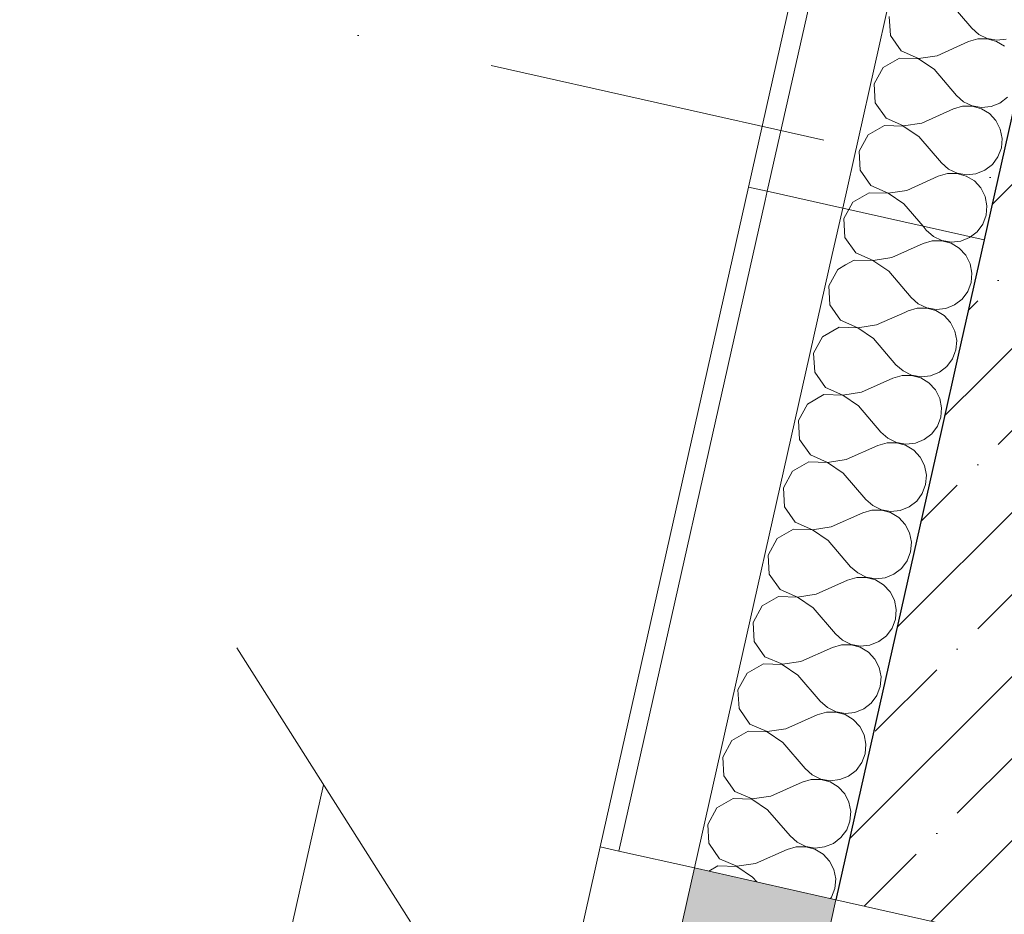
# Model space of a CAD drawing. Header units: millimetres. Extents: x -6990425 to -6520160, y 6117771 to 6220266.
# Tile 73 of 115: x -6927233 to -6926214, y 6145394 to 6146320. Entities that reach past the tile are written whole.
import ezdxf
from ezdxf.enums import TextEntityAlignment as Align

# ---------------------------------------------------------------- set-up
doc = ezdxf.new("R2010")
doc.units = ezdxf.units.MM
doc.header["$MEASUREMENT"] = 0
doc.linetypes.add('Штрихпунктирная', pattern=[670.277762, 352.777767, -176.388884, 0, -141.111112])
for name, color, linetype in [('АР-Стены_внешние_.АР', 7, 'Continuous'), ('АР-Чертеж-Оси_Осевые размеры.АР', 7, 'Continuous'), ('АР-Чертеж-Размеры.АР', 7, 'Continuous')]:
    doc.layers.add(name, color=color, linetype=linetype)
for name, color, linetype, lineweight in [('АР-Стены_внешние_.АР_Ном._пера__1', 7, 'Continuous', 30), ('АР-Стены_внешние_.АР_Ном._пера__120', 7, 'Continuous', 0), ('АР-Чертеж-Оси_Осевые размеры.АР_Ном._пера__120', 7, 'Continuous', 0), ('Окна Archicad_Ном._пера__120', 7, 'Continuous', 0)]:
    doc.layers.add(name, color=color, linetype=linetype, lineweight=lineweight)
doc.styles.add('РЎР“Р•РќР•Р\xa0Р\x98Р\xa0_РЎРўР\x98Р›Р¬_2', font='GOTHIC.TTF')
doc.dimstyles.new('СГЕНЕРИР_СТИЛЬ__3', dxfattribs={"dimtxt": 150, "dimasz": 237.5, "dimexe": 0.18, "dimexo": 0.0625, "dimgap": 0, "dimtad": 1, "dimdec": 0, "dimzin": 0, "dimdsep": 46, "dimtxsty": 'РЎР“Р•РќР•Р\xa0Р\x98Р\xa0_РЎРўР\x98Р›Р¬_2', "dimblk": 'ARROWHEAD_6', "dimblk1": 'ARROWHEAD_6', "dimblk2": 'ARROWHEAD_6', "dimcen": 0.09, "dimse1": 1, "dimse2": 1, "dimclrd": 7, "dimclre": 7, "dimclrt": 7, "dimazin": 0, "dimtfac": 1, "dimtdec": 4, "dimtmove": 0, "dimatfit": 3, "dimfxl": 1, "dimtolj": 1, "dimtzin": 0, "dimarcsym": 0})
doc.dimstyles.new('СГЕНЕРИР_СТИЛЬ__4', dxfattribs={"dimtxt": 150, "dimasz": 142.5, "dimexe": 0.18, "dimexo": 0.0625, "dimgap": 0, "dimtad": 1, "dimdec": 0, "dimzin": 0, "dimdsep": 46, "dimtxsty": 'РЎР“Р•РќР•Р\xa0Р\x98Р\xa0_РЎРўР\x98Р›Р¬_2', "dimblk": 'ARROWHEAD_6', "dimblk1": 'ARROWHEAD_6', "dimblk2": 'ARROWHEAD_6', "dimcen": 0.09, "dimse1": 1, "dimse2": 1, "dimclrd": 7, "dimclre": 7, "dimclrt": 7, "dimazin": 0, "dimtfac": 1, "dimtdec": 4, "dimtmove": 0, "dimatfit": 3, "dimfxl": 1, "dimtolj": 1, "dimtzin": 0, "dimarcsym": 0})
pattern_1 = [(45, (-6566190.34, 6562677.8), (-84.852814, 84.852814), []), (45, (-6566232.77, 6562720.22), (-84.852814, 84.852814), [90, -30, 0, -30])]

# ---------------------------------------------------------------- blocks, each defined once
blk = doc.blocks.new('*X43', base_point=(-6566190.3, 6562677.8))
at = {"layer": 'АР-Стены_внешние_.АР_Ном._пера__1', "color": 7, "linetype": 'Continuous', "lineweight": 0}
for p, q in [((-7153881.9, 6146338.9), (-7153858.7, 6146311.8)), ((-7153943.9, 6146323.6), (-7153942.8, 6146304.1)), ((-7153858.7, 6146311.8), (-7153851.4, 6146305.2)), ((-7153942.8, 6146304.1), (-7153931.7, 6146288.1)), ((-7153894.4, 6146283.2), (-7153861.9, 6146297.8)), ((-7153852.4, 6146300.6), (-7153861.9, 6146297.8)), ((-7153842.6, 6146300.7), (-7153852.4, 6146300.6)), ((-7153851.4, 6146305.2), (-7153842.5, 6146300.9)), ((-7153833.1, 6146298), (-7153842.6, 6146300.7)), ((-7153842.5, 6146300.9), (-7153832.8, 6146299.2)), ((-7153824.6, 6146292.9), (-7153833.1, 6146298)), ((-7153832.8, 6146299.2), (-7153823, 6146300.3)), ((-7153931.7, 6146288.1), (-7153913.8, 6146280.3)), ((-7153933.3, 6146280.7), (-7153950.3, 6146271)), ((-7153913.8, 6146280.1), (-7153933.3, 6146280.7)), ((-7153913.8, 6146280.3), (-7153894.4, 6146283.2)), ((-7153897.6, 6146269.2), (-7153913.8, 6146280.1)), ((-7153950.3, 6146271), (-7153959.6, 6146253.9)), ((-7153897.6, 6146269.2), (-7153874.4, 6146242.1)), ((-7153959.6, 6146253.9), (-7153958.5, 6146234.4)), ((-7153874.4, 6146242.1), (-7153867, 6146235.5)), ((-7153829.5, 6146234.2), (-7153821.7, 6146240.3)), ((-7153958.5, 6146234.4), (-7153947.3, 6146218.4)), ((-7153910.1, 6146213.5), (-7153877.5, 6146228.1)), ((-7153868.1, 6146230.9), (-7153877.5, 6146228.1)), ((-7153858.2, 6146231), (-7153868.1, 6146230.9)), ((-7153867, 6146235.5), (-7153858.1, 6146231.2)), ((-7153848.7, 6146228.3), (-7153858.2, 6146231)), ((-7153858.1, 6146231.2), (-7153848.4, 6146229.6)), ((-7153840.3, 6146223.2), (-7153848.7, 6146228.3)), ((-7153848.4, 6146229.6), (-7153838.6, 6146230.6)), ((-7153838.6, 6146230.6), (-7153829.5, 6146234.2)), ((-7153947.3, 6146218.4), (-7153929.4, 6146210.6)), ((-7153833.6, 6146216), (-7153840.3, 6146223.2)), ((-7153829.1, 6146207.2), (-7153833.6, 6146216)), ((-7153949, 6146211), (-7153965.9, 6146201.3)), ((-7153929.5, 6146210.4), (-7153949, 6146211)), ((-7153913.2, 6146199.5), (-7153929.5, 6146210.4)), ((-7153929.4, 6146210.6), (-7153910.1, 6146213.5)), ((-7153827.2, 6146197.5), (-7153829.1, 6146207.2)), ((-7153965.9, 6146201.3), (-7153975.2, 6146184.2)), ((-7153913.2, 6146199.5), (-7153890, 6146172.4)), ((-7153828, 6146187.7), (-7153827.2, 6146197.5)), ((-7153831.5, 6146178.5), (-7153828, 6146187.7)), ((-7153975.2, 6146184.2), (-7153974.2, 6146164.7)), ((-7153837.3, 6146170.6), (-7153831.5, 6146178.5)), ((-7153890, 6146172.4), (-7153882.7, 6146165.8)), ((-7153882.7, 6146165.8), (-7153873.8, 6146161.6)), ((-7153845.1, 6146164.6), (-7153837.3, 6146170.6)), ((-7153974.2, 6146164.7), (-7153963, 6146148.7)), ((-7153925.7, 6146143.8), (-7153893.2, 6146158.4)), ((-7153883.7, 6146161.2), (-7153893.2, 6146158.4)), ((-7153873.9, 6146161.3), (-7153883.7, 6146161.2)), ((-7153864.4, 6146158.6), (-7153873.9, 6146161.3)), ((-7153873.8, 6146161.6), (-7153864.1, 6146159.9)), ((-7153855.9, 6146153.5), (-7153864.4, 6146158.6)), ((-7153864.1, 6146159.9), (-7153854.3, 6146160.9)), ((-7153854.3, 6146160.9), (-7153845.1, 6146164.6)), ((-7153963, 6146148.7), (-7153945.1, 6146141)), ((-7153849.2, 6146146.3), (-7153855.9, 6146153.5)), ((-7153844.8, 6146137.5), (-7153849.2, 6146146.3)), ((-7153964.6, 6146141.3), (-7153981.6, 6146131.6)), ((-7153945.1, 6146140.7), (-7153964.6, 6146141.3)), ((-7153945.1, 6146141), (-7153925.7, 6146143.8)), ((-7153928.9, 6146129.9), (-7153945.1, 6146140.7)), ((-7153842.9, 6146127.9), (-7153844.8, 6146137.5)), ((-7153981.6, 6146131.6), (-7153985.8, 6146123.8)), ((-7153928.9, 6146129.9), (-7153909, 6146106.6)), ((-7153843.7, 6146118), (-7153842.9, 6146127.9)), ((-7153847.1, 6146108.8), (-7153843.7, 6146118)), ((-7153853, 6146100.9), (-7153847.1, 6146108.8)), ((-7153859.9, 6146095.5), (-7153853, 6146100.9))]:
    blk.add_line(p, q, dxfattribs=at)
blk = doc.blocks.new('Стена_24_5', base_point=(-7153845.8, 6146092.4))
at = {"layer": 'АР-Стены_внешние_.АР_Ном._пера__1', "color": 7, "linetype": 'Continuous', "lineweight": 0}
for p, q in [((-7153763.4, 6147508.9), (-7154070.2, 6146142.8)), ((-7153685.3, 6147491.4), (-7153992.1, 6146125.2))]:
    blk.add_line(p, q, dxfattribs=at)
at = {"layer": 'АР-Стены_внешние_.АР_Ном._пера__1', "color": 7, "linetype": 'Continuous', "lineweight": 0, "flags": 128}
for points in [[(-7153782.9, 6147513.3), (-7154089.7, 6146147.2)], [(-7153845.8, 6146092.4), (-7153538.9, 6147458.5)]]:
    blk.add_lwpolyline(points, dxfattribs=at)
at = {"layer": 'АР-Стены_внешние_.АР', "color": 7, "lineweight": 0}
blk.add_blockref('*X43', (-6566190.3, 6562677.8), dxfattribs=at)
blk = doc.blocks.new('*X87', base_point=(-6566190.3, 6562677.8))
at = {"layer": 'АР-Стены_внешние_.АР_Ном._пера__1', "color": 7, "linetype": 'Continuous', "lineweight": 0}
for p, q in [((-7153985.8, 6146123.8), (-7153990.9, 6146114.5)), ((-7153990.9, 6146114.5), (-7153989.8, 6146095)), ((-7153909, 6146106.6), (-7153905.7, 6146102.7)), ((-7153989.8, 6146095), (-7153978.6, 6146079)), ((-7153905.7, 6146102.7), (-7153898.3, 6146096.1)), ((-7153898.3, 6146096.1), (-7153889.5, 6146091.9)), ((-7153869.9, 6146091.2), (-7153860.8, 6146094.9)), ((-7153860.8, 6146094.9), (-7153859.9, 6146095.5)), ((-7153941.4, 6146074.1), (-7153908.8, 6146088.7)), ((-7153899.4, 6146091.5), (-7153908.8, 6146088.7)), ((-7153889.5, 6146091.6), (-7153899.4, 6146091.5)), ((-7153889.5, 6146091.9), (-7153879.7, 6146090.2)), ((-7153880, 6146089), (-7153889.5, 6146091.6)), ((-7153871.6, 6146083.8), (-7153880, 6146089)), ((-7153879.7, 6146090.2), (-7153869.9, 6146091.2)), ((-7153864.9, 6146076.6), (-7153871.6, 6146083.8)), ((-7153978.6, 6146079), (-7153960.7, 6146071.3)), ((-7153960.7, 6146071.3), (-7153941.4, 6146074.1)), ((-7153860.4, 6146067.8), (-7153864.9, 6146076.6)), ((-7153980.3, 6146071.6), (-7153989.2, 6146066.6)), ((-7153960.8, 6146071), (-7153980.3, 6146071.6)), ((-7153944.5, 6146060.2), (-7153960.8, 6146071)), ((-7153858.5, 6146058.2), (-7153860.4, 6146067.8)), ((-7153944.5, 6146060.2), (-7153921.4, 6146033)), ((-7153859.3, 6146048.3), (-7153858.5, 6146058.2)), ((-7153862.8, 6146039.1), (-7153859.3, 6146048.3)), ((-7153921.4, 6146033), (-7153914, 6146026.4)), ((-7153868.7, 6146031.2), (-7153862.8, 6146039.1)), ((-7153914, 6146026.4), (-7153905.1, 6146022.2)), ((-7153885.6, 6146021.5), (-7153876.5, 6146025.2)), ((-7153876.5, 6146025.2), (-7153868.7, 6146031.2)), ((-7153927.9, 6146017.5), (-7153924.5, 6146019.1)), ((-7153915, 6146021.8), (-7153924.5, 6146019.1)), ((-7153905.2, 6146021.9), (-7153915, 6146021.8)), ((-7153895.7, 6146019.3), (-7153905.2, 6146021.9)), ((-7153905.1, 6146022.2), (-7153895.4, 6146020.5)), ((-7153887.3, 6146014.1), (-7153895.7, 6146019.3)), ((-7153895.4, 6146020.5), (-7153885.6, 6146021.5)), ((-7153880.6, 6146006.9), (-7153887.3, 6146014.1)), ((-7153876.1, 6145998.1), (-7153880.6, 6146006.9)), ((-7153874.2, 6145988.5), (-7153876.1, 6145998.1)), ((-7153875, 6145978.7), (-7153874.2, 6145988.5)), ((-7153876, 6145975.9), (-7153875, 6145978.7))]:
    blk.add_line(p, q, dxfattribs=at)
blk = doc.blocks.new('*X88', base_point=(-6566190.3, 6562677.8))
at = {"layer": 'АР-Стены_внешние_.АР_Ном._пера__1', "color": 7, "linetype": 'Continuous', "lineweight": 0}
for p, q in [((-7153989.2, 6146066.6), (-7153997.2, 6146062)), ((-7153997.2, 6146062), (-7154006.5, 6146044.8)), ((-7154006.5, 6146044.8), (-7154005.5, 6146025.3)), ((-7154005.5, 6146025.3), (-7153994.3, 6146009.3)), ((-7153957.1, 6146004.4), (-7153927.9, 6146017.5)), ((-7153994.3, 6146009.3), (-7153976.4, 6146001.6)), ((-7153976.4, 6146001.6), (-7153957.1, 6146004.4)), ((-7154012.9, 6145992.3), (-7154022.2, 6145975.1)), ((-7153995.9, 6146002), (-7154012.9, 6145992.3)), ((-7153976.4, 6146001.3), (-7153995.9, 6146002)), ((-7153960.2, 6145990.5), (-7153976.4, 6146001.3)), ((-7153960.2, 6145990.5), (-7153937, 6145963.3)), ((-7154022.2, 6145975.1), (-7154021.1, 6145955.6)), ((-7153878.5, 6145969.4), (-7153876, 6145975.9)), ((-7153937, 6145963.3), (-7153929.6, 6145956.8)), ((-7153892.1, 6145955.5), (-7153884.3, 6145961.5)), ((-7153884.3, 6145961.5), (-7153878.5, 6145969.4)), ((-7154021.1, 6145955.6), (-7154009.9, 6145939.6)), ((-7153930.7, 6145952.1), (-7153940.1, 6145949.4)), ((-7153920.8, 6145952.2), (-7153930.7, 6145952.1)), ((-7153929.6, 6145956.8), (-7153920.8, 6145952.5)), ((-7153920.8, 6145952.5), (-7153911.1, 6145950.8)), ((-7153911.3, 6145949.6), (-7153920.8, 6145952.2)), ((-7153911.1, 6145950.8), (-7153901.3, 6145951.8)), ((-7153901.3, 6145951.8), (-7153892.1, 6145955.5)), ((-7153972.7, 6145934.7), (-7153940.1, 6145949.4)), ((-7153902.9, 6145944.5), (-7153911.3, 6145949.6)), ((-7153896.2, 6145937.2), (-7153902.9, 6145944.5)), ((-7154011.6, 6145932.3), (-7154028.5, 6145922.6)), ((-7153992.1, 6145931.6), (-7154011.6, 6145932.3)), ((-7154009.9, 6145939.6), (-7153992, 6145931.9)), ((-7153975.8, 6145920.8), (-7153992.1, 6145931.6)), ((-7153992, 6145931.9), (-7153972.7, 6145934.7)), ((-7153891.7, 6145928.4), (-7153896.2, 6145937.2)), ((-7154028.5, 6145922.6), (-7154037.9, 6145905.4)), ((-7153975.8, 6145920.8), (-7153952.7, 6145893.6)), ((-7153889.8, 6145918.8), (-7153891.7, 6145928.4)), ((-7153890.6, 6145909), (-7153889.8, 6145918.8)), ((-7154037.9, 6145905.4), (-7154036.8, 6145885.9)), ((-7153894.1, 6145899.7), (-7153890.6, 6145909)), ((-7153952.7, 6145893.6), (-7153945.3, 6145887.1)), ((-7153907.8, 6145885.8), (-7153900, 6145891.8)), ((-7153900, 6145891.8), (-7153894.1, 6145899.7)), ((-7154036.8, 6145885.9), (-7154025.6, 6145869.9)), ((-7153946.3, 6145882.4), (-7153955.8, 6145879.7)), ((-7153936.5, 6145882.5), (-7153946.3, 6145882.4)), ((-7153945.3, 6145887.1), (-7153936.4, 6145882.8)), ((-7153927, 6145879.9), (-7153936.5, 6145882.5)), ((-7153936.4, 6145882.8), (-7153926.7, 6145881.1)), ((-7153918.6, 6145874.8), (-7153927, 6145879.9)), ((-7153926.7, 6145881.1), (-7153916.9, 6145882.1)), ((-7153916.9, 6145882.1), (-7153907.8, 6145885.8)), ((-7154025.6, 6145869.9), (-7154007.7, 6145862.2)), ((-7153988.4, 6145865), (-7153955.8, 6145879.7)), ((-7153911.9, 6145867.5), (-7153918.6, 6145874.8)), ((-7154027.2, 6145862.6), (-7154044.2, 6145852.9)), ((-7154007.7, 6145861.9), (-7154027.2, 6145862.6)), ((-7154007.7, 6145862.2), (-7153988.4, 6145865)), ((-7153991.5, 6145851.1), (-7154007.7, 6145861.9)), ((-7153907.4, 6145858.8), (-7153911.9, 6145867.5)), ((-7154044.2, 6145852.9), (-7154053.5, 6145835.7)), ((-7153991.5, 6145851.1), (-7153968.3, 6145823.9)), ((-7153905.5, 6145849.1), (-7153907.4, 6145858.8)), ((-7153909.8, 6145830), (-7153906.3, 6145839.3)), ((-7153906.3, 6145839.3), (-7153905.5, 6145849.1)), ((-7154053.5, 6145835.7), (-7154052.4, 6145816.2)), ((-7153915.6, 6145822.1), (-7153909.8, 6145830)), ((-7153968.3, 6145823.9), (-7153960.9, 6145817.4)), ((-7153923.4, 6145816.1), (-7153915.6, 6145822.1)), ((-7154052.4, 6145816.2), (-7154041.2, 6145800.2)), ((-7154004, 6145795.3), (-7153971.4, 6145810)), ((-7153962, 6145812.7), (-7153971.4, 6145810)), ((-7153952.1, 6145812.8), (-7153962, 6145812.7)), ((-7153960.9, 6145817.4), (-7153952.1, 6145813.1)), ((-7153952.1, 6145813.1), (-7153942.4, 6145811.4)), ((-7153942.6, 6145810.2), (-7153952.1, 6145812.8)), ((-7153934.2, 6145805.1), (-7153942.6, 6145810.2)), ((-7153942.4, 6145811.4), (-7153932.6, 6145812.4)), ((-7153932.6, 6145812.4), (-7153923.4, 6145816.1)), ((-7154041.2, 6145800.2), (-7154023.3, 6145792.5)), ((-7153927.5, 6145797.8), (-7153934.2, 6145805.1)), ((-7154042.9, 6145792.9), (-7154059.8, 6145783.2)), ((-7154023.4, 6145792.2), (-7154042.9, 6145792.9)), ((-7154007.1, 6145781.4), (-7154023.4, 6145792.2)), ((-7154023.3, 6145792.5), (-7154004, 6145795.3)), ((-7153923, 6145789.1), (-7153927.5, 6145797.8)), ((-7153921.1, 6145779.4), (-7153923, 6145789.1)), ((-7154059.8, 6145783.2), (-7154069.2, 6145766)), ((-7154007.1, 6145781.4), (-7153984, 6145754.2)), ((-7153921.9, 6145769.6), (-7153921.1, 6145779.4)), ((-7153925.4, 6145760.3), (-7153921.9, 6145769.6)), ((-7154069.2, 6145766), (-7154068.1, 6145746.5)), ((-7153931.3, 6145752.4), (-7153925.4, 6145760.3)), ((-7153984, 6145754.2), (-7153976.6, 6145747.7)), ((-7153976.6, 6145747.7), (-7153967.7, 6145743.4)), ((-7153939.1, 6145746.4), (-7153931.3, 6145752.4)), ((-7154068.1, 6145746.5), (-7154056.9, 6145730.5)), ((-7154019.7, 6145725.6), (-7153987.1, 6145740.3)), ((-7153977.6, 6145743), (-7153987.1, 6145740.3)), ((-7153967.8, 6145743.1), (-7153977.6, 6145743)), ((-7153958.3, 6145740.5), (-7153967.8, 6145743.1)), ((-7153967.7, 6145743.4), (-7153958, 6145741.7)), ((-7153949.9, 6145735.4), (-7153958.3, 6145740.5)), ((-7153958, 6145741.7), (-7153948.2, 6145742.7)), ((-7153948.2, 6145742.7), (-7153939.1, 6145746.4)), ((-7154056.9, 6145730.5), (-7154039, 6145722.8)), ((-7153943.2, 6145728.2), (-7153949.9, 6145735.4)), ((-7153938.7, 6145719.4), (-7153943.2, 6145728.2)), ((-7154058.6, 6145723.2), (-7154075.5, 6145713.5)), ((-7154039, 6145722.5), (-7154058.6, 6145723.2)), ((-7154039, 6145722.8), (-7154019.7, 6145725.6)), ((-7154022.8, 6145711.7), (-7154039, 6145722.5)), ((-7153936.8, 6145709.7), (-7153938.7, 6145719.4)), ((-7154075.5, 6145713.5), (-7154084.8, 6145696.3)), ((-7154022.8, 6145711.7), (-7153999.6, 6145684.5)), ((-7153937.6, 6145699.9), (-7153936.8, 6145709.7)), ((-7153941.1, 6145690.7), (-7153937.6, 6145699.9)), ((-7154084.8, 6145696.3), (-7154083.7, 6145676.9)), ((-7153946.9, 6145682.7), (-7153941.1, 6145690.7)), ((-7154083.7, 6145676.9), (-7154072.6, 6145660.8)), ((-7153999.6, 6145684.5), (-7153992.2, 6145678)), ((-7153992.2, 6145678), (-7153983.4, 6145673.7)), ((-7153963.9, 6145673), (-7153954.7, 6145676.7)), ((-7153954.7, 6145676.7), (-7153946.9, 6145682.7)), ((-7154035.3, 6145655.9), (-7154002.7, 6145670.6)), ((-7153993.3, 6145673.4), (-7154002.7, 6145670.6)), ((-7153983.4, 6145673.4), (-7153993.3, 6145673.4)), ((-7153983.4, 6145673.7), (-7153973.7, 6145672)), ((-7153973.9, 6145670.8), (-7153983.4, 6145673.4)), ((-7153965.5, 6145665.7), (-7153973.9, 6145670.8)), ((-7153973.7, 6145672), (-7153963.9, 6145673)), ((-7154072.6, 6145660.8), (-7154054.6, 6145653.1)), ((-7154054.6, 6145653.1), (-7154035.3, 6145655.9)), ((-7153958.8, 6145658.5), (-7153965.5, 6145665.7)), ((-7153954.3, 6145649.7), (-7153958.8, 6145658.5)), ((-7154074.2, 6145653.5), (-7154091.1, 6145643.8)), ((-7154054.7, 6145652.8), (-7154074.2, 6145653.5)), ((-7154038.5, 6145642), (-7154054.7, 6145652.8)), ((-7153952.4, 6145640), (-7153954.3, 6145649.7)), ((-7154091.1, 6145643.8), (-7154100.5, 6145626.6)), ((-7154038.5, 6145642), (-7154015.3, 6145614.8)), ((-7153953.3, 6145630.2), (-7153952.4, 6145640)), ((-7154100.5, 6145626.6), (-7154099.4, 6145607.2)), ((-7153956.7, 6145621), (-7153953.3, 6145630.2)), ((-7153962.6, 6145613), (-7153956.7, 6145621)), ((-7154099.4, 6145607.2), (-7154088.2, 6145591.2)), ((-7154015.3, 6145614.8), (-7154007.9, 6145608.3)), ((-7154007.9, 6145608.3), (-7153999, 6145604)), ((-7153979.5, 6145603.3), (-7153970.4, 6145607)), ((-7153970.4, 6145607), (-7153962.6, 6145613)), ((-7154051, 6145586.2), (-7154018.4, 6145600.9)), ((-7154008.9, 6145603.7), (-7154018.4, 6145600.9)), ((-7153999.1, 6145603.7), (-7154008.9, 6145603.7)), ((-7153989.6, 6145601.1), (-7153999.1, 6145603.7)), ((-7153999, 6145604), (-7153989.3, 6145602.3)), ((-7153981.2, 6145596), (-7153989.6, 6145601.1)), ((-7153989.3, 6145602.3), (-7153979.5, 6145603.3)), ((-7153974.5, 6145588.8), (-7153981.2, 6145596)), ((-7154088.2, 6145591.2), (-7154070.3, 6145583.4)), ((-7154070.3, 6145583.4), (-7154051, 6145586.2)), ((-7153970, 6145580), (-7153974.5, 6145588.8)), ((-7154089.9, 6145583.8), (-7154106.8, 6145574.1)), ((-7154070.3, 6145583.1), (-7154089.9, 6145583.8)), ((-7154054.1, 6145572.3), (-7154070.3, 6145583.1)), ((-7153968.1, 6145570.3), (-7153970, 6145580)), ((-7154106.8, 6145574.1), (-7154116.1, 6145557)), ((-7154054.1, 6145572.3), (-7154030.9, 6145545.1)), ((-7153968.9, 6145560.5), (-7153968.1, 6145570.3)), ((-7154116.1, 6145557), (-7154115, 6145537.5)), ((-7153972.4, 6145551.3), (-7153968.9, 6145560.5)), ((-7154030.9, 6145545.1), (-7154023.6, 6145538.6)), ((-7153978.2, 6145543.3), (-7153972.4, 6145551.3)), ((-7154115, 6145537.5), (-7154103.9, 6145521.5)), ((-7154024.6, 6145534), (-7154034.1, 6145531.2)), ((-7154014.7, 6145534), (-7154024.6, 6145534)), ((-7154023.6, 6145538.6), (-7154014.7, 6145534.3)), ((-7154014.7, 6145534.3), (-7154005, 6145532.6)), ((-7154005.2, 6145531.4), (-7154014.7, 6145534)), ((-7154005, 6145532.6), (-7153995.2, 6145533.7)), ((-7153995.2, 6145533.7), (-7153986, 6145537.3)), ((-7153986, 6145537.3), (-7153978.2, 6145543.3)), ((-7154066.6, 6145516.6), (-7154034.1, 6145531.2)), ((-7153996.8, 6145526.3), (-7154005.2, 6145531.4)), ((-7153990.1, 6145519.1), (-7153996.8, 6145526.3)), ((-7154105.5, 6145514.1), (-7154122.5, 6145504.4)), ((-7154086, 6145513.4), (-7154105.5, 6145514.1)), ((-7154103.9, 6145521.5), (-7154085.9, 6145513.7)), ((-7154069.8, 6145502.6), (-7154086, 6145513.4)), ((-7154085.9, 6145513.7), (-7154066.6, 6145516.6)), ((-7153985.7, 6145510.3), (-7153990.1, 6145519.1)), ((-7154122.5, 6145504.4), (-7154131.8, 6145487.3)), ((-7153983.7, 6145500.6), (-7153985.7, 6145510.3)), ((-7154069.8, 6145502.6), (-7154046.6, 6145475.4)), ((-7153984.6, 6145490.8), (-7153983.7, 6145500.6)), ((-7154131.8, 6145487.3), (-7154130.7, 6145467.8)), ((-7153988, 6145481.6), (-7153984.6, 6145490.8)), ((-7154046.6, 6145475.4), (-7154039.2, 6145468.9)), ((-7154001.7, 6145467.6), (-7153993.9, 6145473.7)), ((-7153993.9, 6145473.7), (-7153988, 6145481.6)), ((-7154130.7, 6145467.8), (-7154119.5, 6145451.8)), ((-7154040.2, 6145464.3), (-7154049.7, 6145461.5)), ((-7154030.4, 6145464.3), (-7154040.2, 6145464.3)), ((-7154039.2, 6145468.9), (-7154030.3, 6145464.6)), ((-7154020.9, 6145461.7), (-7154030.4, 6145464.3)), ((-7154030.3, 6145464.6), (-7154020.6, 6145462.9)), ((-7154020.6, 6145462.9), (-7154010.8, 6145464)), ((-7154010.8, 6145464), (-7154001.7, 6145467.6)), ((-7154082.3, 6145446.9), (-7154049.7, 6145461.5)), ((-7154012.5, 6145456.6), (-7154020.9, 6145461.7)), ((-7154005.8, 6145449.4), (-7154012.5, 6145456.6)), ((-7154121.2, 6145444.4), (-7154130.7, 6145438.9)), ((-7154101.7, 6145443.7), (-7154121.2, 6145444.4)), ((-7154119.5, 6145451.8), (-7154101.6, 6145444)), ((-7154085.4, 6145432.9), (-7154101.7, 6145443.7)), ((-7154101.6, 6145444), (-7154082.3, 6145446.9)), ((-7154001.3, 6145440.6), (-7154005.8, 6145449.4)), ((-7154085.4, 6145432.9), (-7154081, 6145427.8)), ((-7153999.4, 6145430.9), (-7154001.3, 6145440.6)), ((-7154000.2, 6145421.1), (-7153999.4, 6145430.9)), ((-7154004.6, 6145410.6), (-7154003.7, 6145411.9)), ((-7154003.7, 6145411.9), (-7154000.2, 6145421.1))]:
    blk.add_line(p, q, dxfattribs=at)
blk = doc.blocks.new('Окно 23[1]_5', base_point=(-6566190.3, 6562677.8))
at = {"layer": 'Окна Archicad_Ном._пера__120', "linetype": 'Continuous', "lineweight": 0, "true_color": 0xffffff}
blk.add_hatch(color=7, dxfattribs=at).paths.add_polyline_path([(-7153999.2, 6145409.4), (-7154145.5, 6145442.3), (-7154162, 6145369.1), (-7154015.6, 6145336.2)])
at = {"layer": 'Окна Archicad_Ном._пера__120', "color": 7, "linetype": 'Continuous', "lineweight": 0}
for p, q in [((-7154243.1, 6145464.2), (-7154223.6, 6145459.8)), ((-7154223.6, 6145459.8), (-7154145.5, 6145442.3)), ((-7154162, 6145369.1), (-7154145.5, 6145442.3)), ((-7154145.5, 6145442.3), (-7153999.2, 6145409.4)), ((-7154145.5, 6145442.3), (-7153999.2, 6145409.4)), ((-7153999.2, 6145409.4), (-7154015.6, 6145336.2)), ((-7153999.2, 6145409.4), (-7153804, 6145365.6))]:
    blk.add_line(p, q, dxfattribs=at)
blk = doc.blocks.new('Стена_47_5', base_point=(-7155019.2, 6140411.5))
at = {"layer": 'АР-Стены_внешние_.АР', "linetype": 'Continuous', "lineweight": 0, "true_color": 0x000000}
h = blk.add_hatch(dxfattribs=at)
h.set_pattern_fill('ЖЕЛЕЗОБЕТОН__PROJECT__0005', color=18, style=0, pattern_type=2)
h.set_pattern_definition(pattern_1)
h.paths.add_polyline_path([(-7153889.6, 6145897.2), (-7153999.2, 6145409.4), (-7153804, 6145365.6), (-7153698.9, 6145833.9), (-7153734.4, 6145862.4)])
at = {"layer": 'АР-Стены_внешние_.АР_Ном._пера__1', "color": 7, "linetype": 'Continuous', "lineweight": 0}
for p, q in [((-7154070.2, 6146142.8), (-7154072.3, 6146133.2)), ((-7154072.3, 6146133.2), (-7154223.6, 6145459.8)), ((-7153992.1, 6146125.2), (-7154002.9, 6146077.5)), ((-7154002.9, 6146077.5), (-7154145.5, 6145442.3))]:
    blk.add_line(p, q, dxfattribs=at)
at = {"layer": 'АР-Стены_внешние_.АР_Ном._пера__1', "color": 7, "linetype": 'Continuous', "lineweight": 30}
for p, q in [((-7153845.8, 6146092.4), (-7153872.6, 6145973.1)), ((-7153872.6, 6145973.1), (-7153889.6, 6145897.2)), ((-7153889.6, 6145897.2), (-7153999.2, 6145409.4))]:
    blk.add_line(p, q, dxfattribs=at)
at = {"layer": 'АР-Стены_внешние_.АР_Ном._пера__1', "color": 7, "linetype": 'Continuous', "lineweight": 0, "flags": 128}
for points in [[(-7154089.7, 6146147.2), (-7154243.1, 6145464.2)], [(-7154089.7, 6146147.2), (-7154070.2, 6146142.8)], [(-7154070.2, 6146142.8), (-7153992.1, 6146125.2)], [(-7153992.1, 6146125.2), (-7153845.8, 6146092.4)]]:
    blk.add_lwpolyline(points, dxfattribs=at)
at = {"layer": 'АР-Стены_внешние_.АР', "color": 7, "lineweight": 0}
for name in ['*X87', '*X88']:
    blk.add_blockref(name, (-6566190.3, 6562677.8), dxfattribs=at)
at = {"layer": 'Окна Archicad_Ном._пера__120', "color": 7, "linetype": 'Continuous', "lineweight": 0}
blk.add_blockref('Окно 23[1]_5', (-6566190.3, 6562677.8), dxfattribs=at)
blk = doc.blocks.new('Стена_49_5', base_point=(-7153770.1, 6145972.9))
at = {"layer": 'АР-Стены_внешние_.АР', "linetype": 'Continuous', "lineweight": 0, "true_color": 0x000000}
h = blk.add_hatch(dxfattribs=at)
h.set_pattern_fill('ЖЕЛЕЗОБЕТОН__PROJECT__0005', color=18, style=0, pattern_type=2)
h.set_pattern_definition(pattern_1)
h.paths.add_polyline_path([(-7153582.8, 6147263.4), (-7153845.8, 6146092.4), (-7153650.6, 6146048.5), (-7153387.6, 6147219.6)])
at = {"layer": 'АР-Стены_внешние_.АР_Ном._пера__1', "color": 7, "linetype": 'Continuous', "lineweight": 30, "flags": 128}
blk.add_lwpolyline([(-7153582.8, 6147263.4), (-7153845.8, 6146092.4)], dxfattribs=at)
blk = doc.blocks.new('Стена_54_5', base_point=(-7153770.1, 6145972.9))
at = {"layer": 'АР-Стены_внешние_.АР', "linetype": 'Continuous', "lineweight": 0, "true_color": 0x000000}
h = blk.add_hatch(dxfattribs=at)
h.set_pattern_fill('ЖЕЛЕЗОБЕТОН__PROJECT__0005', color=18, style=0, pattern_type=2)
h.set_pattern_definition(pattern_1)
h.paths.add_polyline_path([(-7153650.6, 6146048.5), (-7153845.8, 6146092.4), (-7153872.6, 6145973.1), (-7153734.4, 6145862.4), (-7153694.5, 6145853.4)])
h = blk.add_hatch(dxfattribs=at)
h.set_pattern_fill('ЖЕЛЕЗОБЕТОН__PROJECT__0005', color=18, style=0, pattern_type=2)
h.set_pattern_definition(pattern_1)
h.paths.add_polyline_path([(-7153734.4, 6145862.4), (-7153872.6, 6145973.1), (-7153889.6, 6145897.2)])
at = {"layer": 'АР-Стены_внешние_.АР_Ном._пера__1', "color": 7, "linetype": 'Continuous', "lineweight": 30}
for p, q in [((-7153845.8, 6146092.4), (-7153872.6, 6145973.1)), ((-7153872.6, 6145973.1), (-7153889.6, 6145897.2))]:
    blk.add_line(p, q, dxfattribs=at)
blk = doc.blocks.new('ARROWHEAD_6')
at = {"color": 0, "linetype": 'Continuous', "lineweight": 0}
for p, q in [((-0.5, -0.5), (0.5, 0.5)), ((0, 0), (-1, 0))]:
    blk.add_line(p, q, dxfattribs=at)
blk = doc.blocks.new('*D161', base_point=(-6566190.3, 6562677.8))
at = {"layer": 'Defpoints', "color": 0, "linetype": 'Continuous', "transparency": 16777216}
for p in [(-6923730.5, 6144923.6), (-6923916.4, 6144095.7), (-6926605.7, 6142983)]:
    blk.add_point(p, dxfattribs=at)
at = {"layer": 'АР-Чертеж-Размеры.АР', "color": 7, "linetype": 'Continuous', "lineweight": -2, "transparency": 16777216}
for p, q in [((-6925821, 6145393.1), (-6925118, 6145235.2)), ((-6923962.2, 6144975.6), (-6924678.9, 6145136.6))]:
    blk.add_line(p, q, dxfattribs=at)
at = {"layer": 'АР-Чертеж-Размеры.АР', "color": 7, "linetype": 'Continuous', "lineweight": -2, "transparency": 16777216, "xscale": 237.5, "yscale": 237.5, "zscale": 237.5}
for p, rotation in [((-6926052.7, 6145445.2), 167.3417232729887), ((-6923730.5, 6144923.6), 347.3417232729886)]:
    blk.add_blockref('ARROWHEAD_6', p, dxfattribs=dict(at, rotation=rotation))
at = {"layer": 'АР-Чертеж-Размеры.АР', "color": 7, "linetype": 'Continuous', "lineweight": 0, "transparency": 16777216, "insert": (-6924898.5, 6145185.9), "char_height": 150, "attachment_point": 5, "rotation": 347.3417, "style": 'РЎР“Р•РќР•Р\xa0Р\x98Р\xa0_РЎРўР\x98Р›Р¬_2'}
blk.add_mtext('\\A1;2380', dxfattribs=at)
blk = doc.blocks.new('*D196', base_point=(-6566190.3, 6562677.8))
at = {"layer": 'Defpoints', "color": 0, "linetype": 'Continuous', "transparency": 16777216}
for p in [(-6926632.6, 6145464.2), (-6927137.8, 6144552.7), (-6926851.7, 6144488.5)]:
    blk.add_point(p, dxfattribs=at)
at = {"layer": 'АР-Чертеж-Размеры.АР', "color": 7, "linetype": 'Continuous', "lineweight": -2, "transparency": 16777216}
for p, q in [((-6926970.7, 6145296.7), (-6926983, 6145241.8)), ((-6927085.8, 6144784.5), (-6927076.5, 6144825.6))]:
    blk.add_line(p, q, dxfattribs=at)
at = {"layer": 'АР-Чертеж-Размеры.АР', "color": 7, "linetype": 'Continuous', "lineweight": -2, "transparency": 16777216, "xscale": 237.5, "yscale": 237.5, "zscale": 237.5}
for p, rotation in [((-6926918.7, 6145528.4), 77.34172327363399), ((-6927137.8, 6144552.7), 257.3417232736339)]:
    blk.add_blockref('ARROWHEAD_6', p, dxfattribs=dict(at, rotation=rotation))
at = {"layer": 'АР-Чертеж-Размеры.АР', "color": 7, "linetype": 'Continuous', "lineweight": 0, "transparency": 16777216, "insert": (-6927029.8, 6145033.7), "char_height": 150, "attachment_point": 5, "rotation": 77.3417, "style": 'РЎР“Р•РќР•Р\xa0Р\x98Р\xa0_РЎРўР\x98Р›Р¬_2'}
blk.add_mtext('\\A1;1000', dxfattribs=at)
blk = doc.blocks.new('*D197', base_point=(-6566190.3, 6562677.8))
at = {"layer": 'Defpoints', "color": 0, "linetype": 'Continuous', "transparency": 16777216}
for p in [(-6921688, 6144845.6), (-6926251.7, 6143676.9), (-6925415.9, 6143489.2)]:
    blk.add_point(p, dxfattribs=at)
at = {"layer": 'АР-Чертеж-Размеры.АР', "color": 7, "linetype": 'Continuous', "lineweight": -2, "transparency": 16777216}
for p, q in [((-6925813.9, 6145626.2), (-6925969.4, 6144933.7)), ((-6926220.5, 6143815.9), (-6926068, 6144494.7))]:
    blk.add_line(p, q, dxfattribs=at)
at = {"layer": 'АР-Чертеж-Размеры.АР', "color": 7, "linetype": 'Continuous', "lineweight": -2, "transparency": 16777216, "xscale": 142.5, "yscale": 142.5, "zscale": 142.5}
for p, rotation in [((-6925782.7, 6145765.2), 77.34175371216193), ((-6926251.7, 6143676.9), 257.3417537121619)]:
    blk.add_blockref('ARROWHEAD_6', p, dxfattribs=dict(at, rotation=rotation))
at = {"layer": 'АР-Чертеж-Размеры.АР', "color": 7, "linetype": 'Continuous', "lineweight": 0, "transparency": 16777216, "insert": (-6926018.7, 6144714.2), "char_height": 150, "attachment_point": 5, "rotation": 77.3418, "style": 'РЎР“Р•РќР•Р\xa0Р\x98Р\xa0_РЎРўР\x98Р›Р¬_2'}
blk.add_mtext('\\A1;2140', dxfattribs=at)
blk = doc.blocks.new('Стандартный Маркер Сетки[77]_2', base_point=(-6985934.5, 6159566.7))
at = {"layer": 'АР-Чертеж-Оси_Осевые размеры.АР_Ном._пера__120', "color": 7, "linetype": 'Штрихпунктирная', "lineweight": 0}
blk.add_line((-6984958.8, 6159347.6), (-6906017.6, 6141617.8), dxfattribs=at)
at = {"layer": 'АР-Чертеж-Оси_Осевые размеры.АР_Ном._пера__120', "color": 7, "lineweight": 0, "style": 'РЎР“Р•РќР•Р\xa0Р\x98Р\xa0_РЎРўР\x98Р›Р¬_2'}
for tag, p in [('AC_MarkerText_1_0', (-6986352.4, 6159857.4)), ('AC_MarkerText_1_1', (-6904484.1, 6141470.2))]:
    blk.add_attdef(tag, text='', height=350, rotation=347.3417, dxfattribs=at).set_placement(p, align=Align.TOP_CENTER)
blk = doc.blocks.new('Стандартный Маркер Сетки[83]_2', base_point=(-6985934.5, 6159566.7))
at = {"layer": 'АР-Чертеж-Оси_Осевые размеры.АР_Ном._пера__120', "color": 7, "linetype": 'Штрихпунктирная', "lineweight": 0}
blk.add_line((-6984958.8, 6159347.6), (-6906017.6, 6141617.8), dxfattribs=at)
at = {"layer": 'АР-Чертеж-Оси_Осевые размеры.АР_Ном._пера__120', "color": 7, "lineweight": 0, "style": 'РЎР“Р•РќР•Р\xa0Р\x98Р\xa0_РЎРўР\x98Р›Р¬_2'}
for tag, p in [('AC_MarkerText_1_0', (-6986352.4, 6159857.4)), ('AC_MarkerText_1_1', (-6904484.1, 6141470.2))]:
    blk.add_attdef(tag, text='', height=350, rotation=347.3417, dxfattribs=at).set_placement(p, align=Align.TOP_CENTER)
blk = doc.blocks.new('Стандартный Маркер Сетки[87]_2', base_point=(-6985934.5, 6159566.7))
at = {"layer": 'АР-Чертеж-Оси_Осевые размеры.АР_Ном._пера__120', "color": 7, "linetype": 'Штрихпунктирная', "lineweight": 0}
blk.add_line((-6984958.8, 6159347.6), (-6906017.6, 6141617.8), dxfattribs=at)
at = {"layer": 'АР-Чертеж-Оси_Осевые размеры.АР_Ном._пера__120', "color": 7, "lineweight": 0, "style": 'РЎР“Р•РќР•Р\xa0Р\x98Р\xa0_РЎРўР\x98Р›Р¬_2'}
for tag, p in [('AC_MarkerText_1_0', (-6986352.4, 6159857.4)), ('AC_MarkerText_1_1', (-6904484.1, 6141470.2))]:
    blk.add_attdef(tag, text='', height=350, rotation=347.3417, dxfattribs=at).set_placement(p, align=Align.TOP_CENTER)
blk = doc.blocks.new('Стандартный Маркер Сетки[93]_2', base_point=(-6985934.5, 6159566.7))
at = {"layer": 'АР-Чертеж-Оси_Осевые размеры.АР_Ном._пера__120', "color": 7, "linetype": 'Штрихпунктирная', "lineweight": 0}
blk.add_line((-6984958.8, 6159347.6), (-6906017.6, 6141617.8), dxfattribs=at)
at = {"layer": 'АР-Чертеж-Оси_Осевые размеры.АР_Ном._пера__120', "color": 7, "lineweight": 0, "style": 'РЎР“Р•РќР•Р\xa0Р\x98Р\xa0_РЎРўР\x98Р›Р¬_2'}
for tag, p in [('AC_MarkerText_1_0', (-6986352.4, 6159857.4)), ('AC_MarkerText_1_1', (-6904484.1, 6141470.2))]:
    blk.add_attdef(tag, text='', height=350, rotation=347.3417, dxfattribs=at).set_placement(p, align=Align.TOP_CENTER)

msp = doc.modelspace()

# ---------------------------------------------------------------- linework, layer by layer
at = {"layer": 'АР-Стены_внешние_.АР_Ном._пера__120', "color": 7, "linetype": 'Continuous', "lineweight": 0}
msp.add_line((-6926851.7, 6144488.5), (-6926632.6, 6145464.2), dxfattribs=at)

# ---------------------------------------------------------------- block references
at = {"layer": 'АР-Стены_внешние_.АР', "color": 7, "lineweight": 0}
for name, p in [('Стена_24_5', (-6926235.3, 6146092.4)), ('Стена_49_5', (-6926159.6, 6145972.9)), ('Стена_47_5', (-6927408.7, 6140411.5)), ('Стена_54_5', (-6926159.6, 6145972.9))]:
    msp.add_blockref(name, p, dxfattribs=at)
at = {"layer": 'АР-Чертеж-Оси_Осевые размеры.АР', "color": 8, "linetype": 'Continuous', "lineweight": 15}
for name in ['Стандартный Маркер Сетки[77]_2', 'Стандартный Маркер Сетки[83]_2', 'Стандартный Маркер Сетки[87]_2', 'Стандартный Маркер Сетки[93]_2']:
    msp.add_blockref(name, (-6985934.5, 6159566.7), dxfattribs=at)

# ---------------------------------------------------------------- dimensions: what is measured, and where the dimension line sits
at = {"layer": 'АР-Чертеж-Размеры.АР', "color": 7, "linetype": 'Continuous', "lineweight": 0}
for base, p1, p2, angle, dimstyle, picture, middle, turn in [((-6926251.7, 6143676.9), (-6921688, 6144845.6), (-6925415.9, 6143489.2), 257.3418, 'СГЕНЕРИР_СТИЛЬ__4', '*D197', (-6926018.7, 6144714.2), 77.3418), ((-6927137.8, 6144552.7), (-6926632.6, 6145464.2), (-6926851.7, 6144488.5), 257.3417, 'СГЕНЕРИР_СТИЛЬ__3', '*D196', (-6927029.8, 6145033.7), 77.3417), ((-6923730.5, 6144923.6), (-6926605.7, 6142983), (-6923916.4, 6144095.7), 347.3417, 'СГЕНЕРИР_СТИЛЬ__3', '*D161', (-6924898.5, 6145185.9), 347.3417)]:
    dim = msp.add_linear_dim(base=base, p1=p1, p2=p2, angle=angle, dimstyle=dimstyle, dxfattribs=at)
    dim.commit()
    dim.dimension.update_dxf_attribs({"geometry": picture, "text_midpoint": middle, "dimtype": 160, "text_rotation": turn})

doc.saveas('drawing.dxf')
